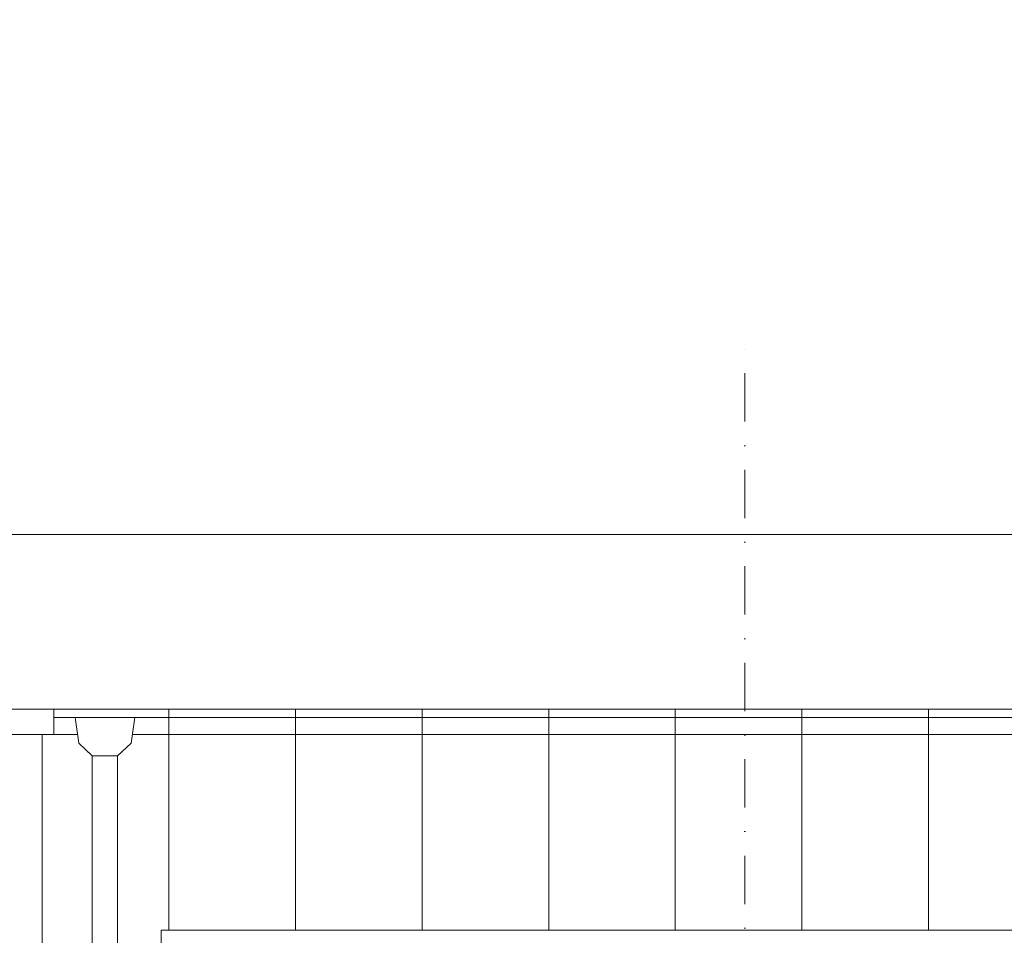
# Model space of a CAD drawing. Header units: millimetres. Extents: x -725694 to 4766210, y -2984614 to 2187451.
# Tile 145 of 256: x 414821 to 422599, y -75836 to -68605. Entities that reach past the tile are written whole.
import ezdxf
from ezdxf import colors
from ezdxf.entities.mleader import LeaderData, LeaderLine
from ezdxf.math import Vec2, Vec3

# ---------------------------------------------------------------- set-up
doc = ezdxf.new("R2010")
doc.units = ezdxf.units.MM
doc.linetypes.add('CENTERX2', pattern=[101.6, 63.5, -12.7, 12.7, -12.7])
doc.linetypes.add('DASHDOT', pattern=[25.4, 12.7, -6.35, 0, -6.35])
for name, color, linetype, lineweight in [('A99_N_sraf', 7, 'Continuous', 0), ('A99_N_txt-popis-50 @ 200', 7, 'Continuous', 9), ('A99_S_kce-demolice', 7, 'Continuous', 20), ('A99_S_kce-pohl', 7, 'Continuous', 5), ('A99_S_osy', 7, 'CENTERX2', 5)]:
    doc.layers.add(name, color=color, linetype=linetype, lineweight=lineweight)
doc.styles.add('A99_popis', font='isocpeur.ttf')

msp = doc.modelspace()

# ---------------------------------------------------------------- linework, layer by layer
at = {"layer": 'A99_N_sraf', "lineweight": 5, "ltscale": 2}
for p, q in [((416000, -74050), (416000, -75796.4)), ((417000, -74050), (417000, -75796.4)), ((418000, -74050), (418000, -75796.4)), ((419000, -74050), (419000, -75796.4)), ((420000, -74050), (420000, -75796.4)), ((421000, -74050), (421000, -75796.4)), ((422000, -74050), (422000, -75796.4)), ((415000, -74250), (415000, -86700))]:
    msp.add_line(p, q, dxfattribs=at)
at = {"layer": 'A99_S_kce-demolice', "linetype": 'Continuous', "lineweight": 9}
for points in [[(415260, -74115), (415288.4, -74320.2), (415395, -74420)], [(415730, -74115), (415701.6, -74320.2), (415595, -74420)], [(415278.7, -74250), (299460, -74250)], [(438413.7, -74250), (415711.3, -74250)]]:
    msp.add_lwpolyline(points, dxfattribs=at)
msp.add_lwpolyline([(415395, -74420), (415595, -74420), (415595, -86875), (415395, -86875)], close=True, dxfattribs=at)
at = {"layer": 'A99_S_kce-demolice', "linetype": 'Continuous', "lineweight": 5}
msp.add_lwpolyline([(415940, -75796.4), (437000, -75796.4), (437000, -77296.4), (415940, -77296.4)], close=True, dxfattribs=at)
at = {"layer": 'A99_S_kce-pohl', "lineweight": 9}
for points in [[(414230, -72671.4), (439000, -72671.4)], [(439000, -72671.4), (414230, -72671.4)], [(415090, -74250), (415090, -74050)], [(439000, -74115), (415090, -74115)]]:
    msp.add_lwpolyline(points, dxfattribs=at)
at = {"layer": 'A99_S_kce-pohl', "lineweight": 18}
msp.add_lwpolyline([(439000, -74050), (299460, -74050)], dxfattribs=at)
at = {"layer": 'A99_S_osy', "linetype": 'DASHDOT', "lineweight": 9, "ltscale": 30}
msp.add_lwpolyline([(420550, -88545), (420550, -71085)], dxfattribs=at)

# ---------------------------------------------------------------- next in the draw order: leaders
at = {"layer": 'A99_N_txt-popis-50 @ 200', "lineweight": 9}
ml = msp.add_multileader_mtext('Standard', dxfattribs=at)
ml.set_content('\\A1;{\\C256;demontáž střešních panelů PUR, tl.40mm, včetně klempířských výrobků}', color=1, style='A99_popis')
ml.set_leader_properties(color=256, linetype='ByLayer', lineweight=-1)
ml.build(insert=Vec2(0, 0))
ml.multileader.update_dxf_attribs({"dogleg_length": 1, "arrow_head_size": 300, "scale": 200})
ctx = ml.context
ctx.base_point, ctx.scale, ctx.char_height, ctx.arrow_head_size, ctx.landing_gap_size, ctx.plane_origin = Vec3(346525, -68945), 200, 400, 300, 250, Vec3(349685, -79796)
notes = []
notes.append((ctx, [(1, (1, 1, 0), (352650, -68945), (-1, 0), 585, [(0, [(352655, -73165)], 0, [])])]))
ctx.mtext.insert, ctx.mtext.width, ctx.mtext.flow_direction = Vec3(346775, -68685), 5217.251, 5
ctx.mtext.has_bg_fill, ctx.mtext.bg_color, ctx.mtext.bg_scale_factor, ctx.mtext.bg_transparency, ctx.mtext.use_window_bg_color = 1, -1073741824, 1, 0, 1
for ctx, leaders in notes:
    for number, flags, end, landing, length, lines in leaders:
        leader = LeaderData()
        leader.index, (leader.has_last_leader_line, leader.has_dogleg_vector, leader.attachment_direction) = number, flags
        leader.last_leader_point, leader.dogleg_vector, leader.dogleg_length = Vec3(end), Vec3(landing), length
        for number, points, colour, breaks in lines:
            line = LeaderLine()
            line.index, line.vertices, line.color, line.breaks = number, Vec3.list(points), colors.encode_raw_color(colour), breaks
            leader.lines.append(line)
        ctx.leaders.append(leader)

# ---------------------------------------------------------------- next in the draw order: leaders
ml = msp.add_multileader_mtext('Standard', dxfattribs=at)
ml.set_content('\\A1;{\\C256;demontáž panelů FVE\\Pvčetně nosné ocelové konstrukce}', color=1, style='A99_popis')
ml.set_leader_properties(color=256, linetype='ByLayer', lineweight=-1)
ml.build(insert=Vec2(0, 0))
ml.multileader.update_dxf_attribs({"dogleg_length": 1, "arrow_head_size": 300, "scale": 200})
ctx = ml.context
ctx.base_point, ctx.scale, ctx.char_height, ctx.arrow_head_size, ctx.landing_gap_size, ctx.plane_origin = Vec3(332565, -68945), 200, 400, 300, 250, Vec3(335735, -79796)
notes = []
notes.append((ctx, [(0, (1, 1, 0), (331980, -68945), (1, 0), 585, [(0, [(331980, -73165)], 0, [])])]))
ctx.mtext.insert, ctx.mtext.width, ctx.mtext.flow_direction = Vec3(332815, -68744.8), 8359.556, 5
ctx.mtext.has_bg_fill, ctx.mtext.bg_color, ctx.mtext.bg_scale_factor, ctx.mtext.bg_transparency, ctx.mtext.use_window_bg_color = 1, -1073741824, 1, 0, 1
for ctx, leaders in notes:
    for number, flags, end, landing, length, lines in leaders:
        leader = LeaderData()
        leader.index, (leader.has_last_leader_line, leader.has_dogleg_vector, leader.attachment_direction) = number, flags
        leader.last_leader_point, leader.dogleg_vector, leader.dogleg_length = Vec3(end), Vec3(landing), length
        for number, points, colour, breaks in lines:
            line = LeaderLine()
            line.index, line.vertices, line.color, line.breaks = number, Vec3.list(points), colors.encode_raw_color(colour), breaks
            leader.lines.append(line)
        ctx.leaders.append(leader)

doc.saveas('drawing.dxf')
